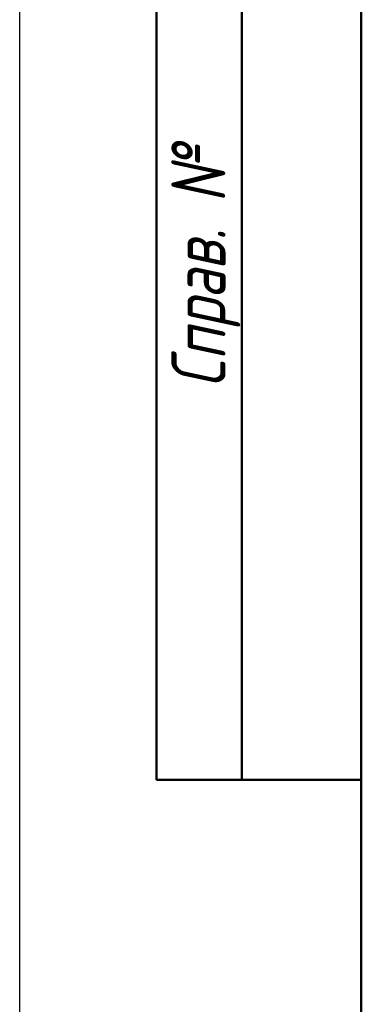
# Model space of a CAD drawing. Header units: millimetres. Extents: x -258 to 890, y -69 to 356.
# Tile 5 of 12: x 0 to 20, y 159 to 216. Entities that reach past the tile are written whole.
import ezdxf
from ezdxf.enums import TextEntityAlignment as Align

# ---------------------------------------------------------------- set-up
doc = ezdxf.new("R2010")
doc.units = ezdxf.units.MM
for name, color, linetype, lineweight in [('Кромка (ГОСТ)', 7, 'Continuous', 50), ('Обозначение (ГОСТ)', 7, 'Continuous', 25), ('Эскизная геометрия (ГОСТ)', 7, 'Continuous', 50)]:
    doc.layers.add(name, color=color, linetype=linetype, lineweight=lineweight)
doc.styles.get("Standard").update_dxf_attribs({"font": 'GOST Common Italic.ttf'})
doc.styles.add('Альтернативный текст (ГОСТ)', font='txt', dxfattribs={"width": 0.8})

# ---------------------------------------------------------------- blocks, each defined once
blk = doc.blocks.new('ГОСТ - Доп. графы 2')
at = {"layer": 'Эскизная геометрия (ГОСТ)'}
for p, q in [((-12, 0), (-12, 120)), ((-7, 0), (-7, 120)), ((0, 0), (-12, 0))]:
    blk.add_line(p, q, dxfattribs=at)
at = {"layer": 'Обозначение (ГОСТ)', "insert": (-9.104, 29.999), "char_height": 3.17, "width": 59.93572, "attachment_point": 5, "rotation": 90, "style": 'Альтернативный текст (ГОСТ)'}
blk.add_mtext('\\fGOST Common|b0|i1;\\H3.1700;Справ. №', dxfattribs=at)
at = {"layer": 'Обозначение (ГОСТ)', "lineweight": 30, "width": 0.8, "flags": 17}
for tag, p in [('Первичная_применяемость', (-3.651, 90.027)), ('Справочный_номер', (-3.551, 30.017))]:
    blk.add_attdef(tag, text='', height=3.17, rotation=90, dxfattribs=at).set_placement(p, align=Align.MIDDLE_CENTER)
blk = doc.blocks.new('Рамки ГОСТ_ граница 297x210')
at = {"layer": 'Кромка (ГОСТ)', "lineweight": 25}
blk.add_line((0, 0), (0, 297), dxfattribs=at)
at = {"layer": 'Кромка (ГОСТ)'}
blk.add_line((20, 292), (20, 5), dxfattribs=at)

msp = doc.modelspace()

# ---------------------------------------------------------------- block references
for name, p in [('Рамки ГОСТ_ граница 297x210', (0, 0)), ('ГОСТ - Доп. графы 2', (20, 172))]:
    msp.add_blockref(name, p)

doc.saveas('drawing.dxf')
